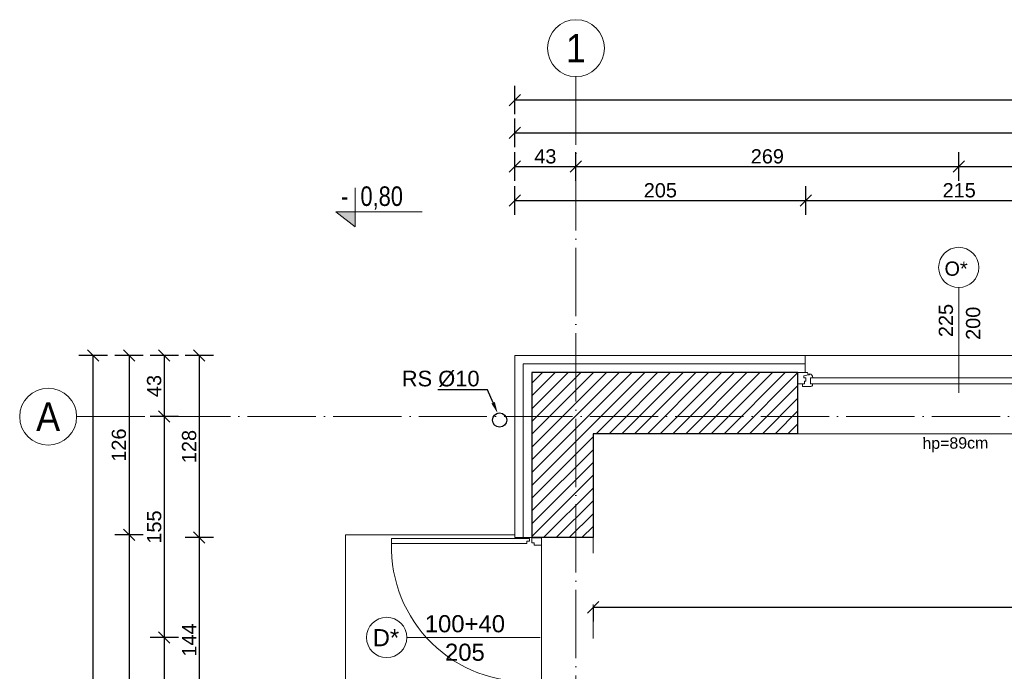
# Model space of a CAD drawing. Header units: millimetres. Extents: x 6506 to 39690, y 6022 to 25261.
# Tile 22 of 59: x 12933 to 13625, y 19434 to 19892. Entities that reach past the tile are written whole.
import ezdxf
from ezdxf import colors
from ezdxf.entities.mleader import LeaderData, LeaderLine
from ezdxf.enums import TextEntityAlignment as Align
from ezdxf.math import Vec2, Vec3

# ---------------------------------------------------------------- set-up
doc = ezdxf.new("R2010")
doc.units = ezdxf.units.MM
for name, pattern in [('ACAD_ISO03W100', [30, 12, -18]), ('ACAD_ISO04W100', [30, 24, -3, 0, -3]), ('Osie$0$CONTINOUS', [0])]:
    doc.linetypes.add(name, pattern=pattern)
doc.layers.add('A_HATCH', color=7, linetype='Continuous', lineweight=5, true_color=0x999999)
doc.layers.add('A_IZOLEACJA TERMI_PROJEKTOWANA', color=7, linetype='Continuous', lineweight=15, true_color=0x0089b6)
for name, color, linetype, lineweight in [('A_KONST_ISTNIEJĄCE', 83, 'Continuous', 25), ('A_OPISY', 40, 'Continuous', 9), ('A_OSIE KONSTRUKCYJNE', 150, 'ACAD_ISO04W100', 5), ('A_STOLARKA OKIENNA', 141, 'Continuous', 15), ('A_WIDOK', 141, 'Continuous', 13), ('A_WYMIAROWANIE', 7, 'Continuous', 9)]:
    doc.layers.add(name, color=color, linetype=linetype, lineweight=lineweight)
doc.layers.add('A_NIEWIDOCZNE  POMOCNICZE', color=252, linetype='ACAD_ISO03W100', lineweight=5, plot=False)
doc.layers.add('A_RYNNY', color=71, linetype='Continuous')
doc.styles.add('APLUS', font='arial.ttf', dxfattribs={"width": 0.6})
doc.styles.add('DEMIURG_100_opisy', font='arial.ttf', dxfattribs={"width": 0.9, "height": 20})
doc.styles.get("Standard").update_dxf_attribs({"font": 'arial.ttf'})
doc.linetypes.add('BATTING', pattern='A,0.0001,-0.1,[134,ltypeshp.shx,S=0.1,R=0,X=-0.1,Y=0],-0.2,[134,ltypeshp.shx,S=0.1,R=180,X=0.1,Y=0],-0.1', length=0.4001)
doc.dimstyles.new('1 do 100', dxfattribs={"dimtxt": 10, "dimasz": 8, "dimexe": 10, "dimexo": 10, "dimgap": 2, "dimtad": 1, "dimdec": 0, "dimtxsty": 'Standard', "dimblk": 'OBLIQUE', "dimcen": 2.5, "dimadec": 0, "dimazin": 0, "dimtfac": 1, "dimtdec": 0, "dimtmove": 0, "dimatfit": 3, "dimldrblk": 'OBLIQUE', "dimfxl": 10, "dimfxlon": 1, "dimarcsym": 0})

# ---------------------------------------------------------------- blocks, each defined once
blk = doc.blocks.new('*U175')
at = {"color": 144}
for p, q in [((-26, 0), (-26, -8)), ((-26, 0), (-19.32, 0)), ((-26, 0), (-26, -8)), ((-19.32, 0), (-18.74, -1.55)), ((193.32, 0), (192.74, -1.55)), ((200, 0), (193.32, 0)), ((200, 0), (200, -8)), ((-21.76, -2.4), (-18.74, -1.55)), ((-21.76, -3.73), (-21.76, -2.4)), ((-20.39, -3.73), (-21.76, -3.73)), ((-21.41, -8), (-21.41, -6.06)), ((-21.41, -6.06), (-20.39, -6.06)), ((-20.39, -6.06), (-20.39, -3.73)), ((-18.74, -1.55), (-17.89, -1.55)), ((-17.89, -1.55), (-17.99, -1.01)), ((-17.25, -7.98), (-17.25, -3.66)), ((-17.25, -3.66), (-15.62, -3.66)), ((191.25, -3.66), (189.62, -3.66)), ((191.25, -7.98), (191.25, -3.66)), ((191.89, -1.55), (191.99, -1.01)), ((192.74, -1.55), (191.89, -1.55)), ((195.76, -2.4), (192.74, -1.55)), ((194.39, -6.06), (194.39, -3.73)), ((194.39, -3.73), (195.76, -3.73)), ((195.41, -6.06), (194.39, -6.06)), ((195.41, -8), (195.41, -6.06)), ((195.76, -3.73), (195.76, -2.4)), ((-26, -8), (-22.8, -8)), ((-22.8, -8), (-22.8, -9.92)), ((-22.8, -8), (-21.41, -8)), ((-22.8, -9.92), (-16.94, -9.92)), ((-15.66, -7.98), (-17.25, -7.98)), ((-15.66, -9.03), (-15.66, -7.98)), ((189.66, -9.03), (189.66, -7.98)), ((189.66, -7.98), (191.25, -7.98)), ((196.8, -9.92), (190.94, -9.92)), ((196.8, -8), (195.41, -8)), ((200, -8), (196.8, -8)), ((196.8, -8), (196.8, -9.92))]:
    blk.add_line(p, q, dxfattribs=at)
blk.add_lwpolyline([(-17.25, -3.66), (191.25, -3.66), (191.25, -7.98), (-17.25, -7.98)], close=True, dxfattribs=at)
for centre, radius, start, end in [((-18.13, -3.52), 2.51, 356.81051, 86.81051), ((192.13, -3.52), 2.51, 93.18949, 183.18949), ((-17.03, -8.42), 1.5, 273.35533, 335.68535), ((191.03, -8.42), 1.5, 204.31465, 266.64467)]:
    blk.add_arc(centre, radius, start, end, dxfattribs=at)
blk = doc.blocks.new('WARTOŚĆ')
at = {"layer": 'A_OPISY', "color": 144}
blk.add_line((0, 0), (0, 73.97), dxfattribs=at)
blk.add_circle((0, 88.12), 14.15, dxfattribs=at)
blk.add_attdef('OZ', (-9.99, 82.42), '', height=10, dxfattribs=at)
for tag, p in [('S', (-4.03, 32.64)), ('H', (15.09, 32.64))]:
    blk.add_attdef(tag, p, '', height=10, rotation=90, dxfattribs=at)
blk = doc.blocks.new('*U9')
blk.add_hatch(color=256).paths.add_polyline_path([(0, 0.153), (-0.198, 0.153), (0, 0)])
blk.add_line((0, 0.153), (0, 0.4))
blk.add_lwpolyline([(0, 0.153), (0, 0), (-0.198, 0.153), (0.685, 0.153)])
at = {"style": 'APLUS', "width": 0.8}
blk.add_attdef('%%P_0.00', text='', height=0.2, dxfattribs=at).set_placement((-0.146, 0.153), align=Align.BOTTOM_LEFT)
blk = doc.blocks.new('OSI')
at = {"layer": 'A_OSIE KONSTRUKCYJNE', "ltscale": 2}
for p, q in [((16364.03, 22227.01), (16364.03, 19966.92)), ((16013.11, 21988.12), (17187.7, 21988.12))]:
    blk.add_line(p, q, dxfattribs=at)
at = {"layer": 'A_OSIE KONSTRUKCYJNE', "linetype": 'Continuous'}
for centre in [(16364.03, 22247.01), (15993.11, 21988.12)]:
    blk.add_circle(centre, 20, dxfattribs=at)
at = {"layer": 'A_OSIE KONSTRUKCYJNE', "linetype": 'Osie$0$CONTINOUS', "style": 'DEMIURG_100_opisy', "width": 0.9}
for s, p in [('1', (16364.03, 22247.01)), ('A', (15993.11, 21988.12))]:
    blk.add_text(s, height=20, dxfattribs=at).set_placement(p, align=Align.MIDDLE_CENTER)
blk = doc.blocks.new('_Oblique')
at = {"color": 0, "linetype": 'ByBlock', "lineweight": -2}
blk.add_line((-0.5, -0.5), (0.5, 0.5), dxfattribs=at)
blk = doc.blocks.new('*D257')
at = {"layer": 'A_WYMIAROWANIE', "color": 0, "lineweight": -2, "ltscale": 2, "transparency": 16777216}
for p, q in [((13336.26, 19478.68), (13336.26, 19468.68)), ((13336.26, 19478.68), (14129.26, 19478.68)), ((14129.26, 19478.68), (14129.26, 19468.68))]:
    blk.add_line(p, q, dxfattribs=at)
at = {"layer": 'Defpoints', "color": 0, "ltscale": 2, "transparency": 16777216}
for p in [(13336.26, 19486.93), (14129.26, 19486.93), (14129.26, 19478.68)]:
    blk.add_point(p, dxfattribs=at)
at = {"layer": 'A_WYMIAROWANIE', "color": 0, "lineweight": -2, "ltscale": 2, "transparency": 16777216, "xscale": 8, "yscale": 8, "zscale": 8, "rotation": 180}
blk.add_blockref('_Oblique', (13336.26, 19478.68), dxfattribs=at)
at = {"layer": 'A_WYMIAROWANIE', "color": 0, "lineweight": -2, "ltscale": 2, "transparency": 16777216, "xscale": 8, "yscale": 8, "zscale": 8}
blk.add_blockref('_Oblique', (14129.26, 19478.68), dxfattribs=at)
at = {"layer": 'A_WYMIAROWANIE', "color": 0, "ltscale": 2, "transparency": 16777216, "insert": (13732.76, 19485.79), "char_height": 10, "attachment_point": 5}
blk.add_mtext('793', dxfattribs=at)
blk = doc.blocks.new('*D280')
at = {"layer": 'A_WYMIAROWANIE', "color": 0, "lineweight": -2, "ltscale": 2, "transparency": 16777216}
for p, q in [((13281.26, 19754.53), (13281.26, 19774.53)), ((13485.87, 19754.53), (13485.87, 19774.53)), ((13281.26, 19764.53), (13485.87, 19764.53))]:
    blk.add_line(p, q, dxfattribs=at)
at = {"layer": 'Defpoints', "color": 0, "ltscale": 2, "transparency": 16777216}
for p in [(13485.87, 19764.53), (13281.26, 19655.66), (13485.87, 19655.66)]:
    blk.add_point(p, dxfattribs=at)
at = {"layer": 'A_WYMIAROWANIE', "color": 0, "lineweight": -2, "ltscale": 2, "transparency": 16777216, "xscale": 8, "yscale": 8, "zscale": 8, "rotation": 180}
blk.add_blockref('_Oblique', (13281.26, 19764.53), dxfattribs=at)
at = {"layer": 'A_WYMIAROWANIE', "color": 0, "lineweight": -2, "ltscale": 2, "transparency": 16777216, "xscale": 8, "yscale": 8, "zscale": 8}
blk.add_blockref('_Oblique', (13485.87, 19764.53), dxfattribs=at)
at = {"layer": 'A_WYMIAROWANIE', "color": 0, "ltscale": 2, "transparency": 16777216, "insert": (13383.57, 19771.63), "char_height": 10, "attachment_point": 5}
blk.add_mtext('205', dxfattribs=at)
blk = doc.blocks.new('*D281')
at = {"layer": 'A_WYMIAROWANIE', "color": 0, "lineweight": -2, "ltscale": 2, "transparency": 16777216}
for p, q in [((13485.87, 19754.53), (13485.87, 19774.53)), ((13701.26, 19754.53), (13701.26, 19774.53)), ((13485.87, 19764.53), (13701.26, 19764.53))]:
    blk.add_line(p, q, dxfattribs=at)
at = {"layer": 'Defpoints', "color": 0, "ltscale": 2, "transparency": 16777216}
for p in [(13701.26, 19764.53), (13485.87, 19655.66), (13701.26, 19655.66)]:
    blk.add_point(p, dxfattribs=at)
at = {"layer": 'A_WYMIAROWANIE', "color": 0, "lineweight": -2, "ltscale": 2, "transparency": 16777216, "xscale": 8, "yscale": 8, "zscale": 8, "rotation": 180}
blk.add_blockref('_Oblique', (13485.87, 19764.53), dxfattribs=at)
at = {"layer": 'A_WYMIAROWANIE', "color": 0, "lineweight": -2, "ltscale": 2, "transparency": 16777216, "xscale": 8, "yscale": 8, "zscale": 8}
blk.add_blockref('_Oblique', (13701.26, 19764.53), dxfattribs=at)
at = {"layer": 'A_WYMIAROWANIE', "color": 0, "ltscale": 2, "transparency": 16777216, "insert": (13593.57, 19771.63), "char_height": 10, "attachment_point": 5}
blk.add_mtext('215', dxfattribs=at)
blk = doc.blocks.new('*D295')
at = {"layer": 'A_WYMIAROWANIE', "color": 0, "lineweight": -2, "ltscale": 2, "transparency": 16777216}
for p, q in [((13324.26, 19778.36), (13324.26, 19798.36)), ((13593.26, 19778.36), (13593.26, 19798.36)), ((13324.26, 19788.36), (13593.26, 19788.36))]:
    blk.add_line(p, q, dxfattribs=at)
at = {"layer": 'Defpoints', "color": 0, "ltscale": 2, "transparency": 16777216}
for p in [(13593.26, 19788.36), (13324.26, 19674.04), (13593.26, 19655.66)]:
    blk.add_point(p, dxfattribs=at)
at = {"layer": 'A_WYMIAROWANIE', "color": 0, "lineweight": -2, "ltscale": 2, "transparency": 16777216, "xscale": 8, "yscale": 8, "zscale": 8, "rotation": 180}
blk.add_blockref('_Oblique', (13324.26, 19788.36), dxfattribs=at)
at = {"layer": 'A_WYMIAROWANIE', "color": 0, "lineweight": -2, "ltscale": 2, "transparency": 16777216, "xscale": 8, "yscale": 8, "zscale": 8}
blk.add_blockref('_Oblique', (13593.26, 19788.36), dxfattribs=at)
at = {"layer": 'A_WYMIAROWANIE', "color": 0, "ltscale": 2, "transparency": 16777216, "insert": (13458.76, 19795.47), "char_height": 10, "attachment_point": 5}
blk.add_mtext('269', dxfattribs=at)
blk = doc.blocks.new('*D296')
at = {"layer": 'A_WYMIAROWANIE', "color": 0, "lineweight": -2, "ltscale": 2, "transparency": 16777216}
for p, q in [((13593.26, 19778.36), (13593.26, 19798.36)), ((13870.28, 19778.36), (13870.28, 19798.36)), ((13593.26, 19788.36), (13870.28, 19788.36))]:
    blk.add_line(p, q, dxfattribs=at)
at = {"layer": 'Defpoints', "color": 0, "ltscale": 2, "transparency": 16777216}
for p in [(13870.28, 19788.36), (13593.26, 19655.66), (13870.28, 19655.66)]:
    blk.add_point(p, dxfattribs=at)
at = {"layer": 'A_WYMIAROWANIE', "color": 0, "lineweight": -2, "ltscale": 2, "transparency": 16777216, "xscale": 8, "yscale": 8, "zscale": 8, "rotation": 180}
blk.add_blockref('_Oblique', (13593.26, 19788.36), dxfattribs=at)
at = {"layer": 'A_WYMIAROWANIE', "color": 0, "lineweight": -2, "ltscale": 2, "transparency": 16777216, "xscale": 8, "yscale": 8, "zscale": 8}
blk.add_blockref('_Oblique', (13870.28, 19788.36), dxfattribs=at)
at = {"layer": 'A_WYMIAROWANIE', "color": 0, "ltscale": 2, "transparency": 16777216, "insert": (13731.77, 19795.39), "char_height": 10, "attachment_point": 5}
blk.add_mtext('277', dxfattribs=at)
blk = doc.blocks.new('*D306')
at = {"layer": 'A_WYMIAROWANIE', "color": 0, "lineweight": -2, "ltscale": 2, "transparency": 16777216}
for p, q in [((13281.26, 19802.03), (13281.26, 19822.03)), ((14170.26, 19802.03), (14170.26, 19822.03)), ((13281.26, 19812.03), (14170.26, 19812.03))]:
    blk.add_line(p, q, dxfattribs=at)
at = {"layer": 'Defpoints', "color": 0, "ltscale": 2, "transparency": 16777216}
for p in [(14170.26, 19812.03), (13281.26, 19655.66), (14170.26, 19655.66)]:
    blk.add_point(p, dxfattribs=at)
at = {"layer": 'A_WYMIAROWANIE', "color": 0, "lineweight": -2, "ltscale": 2, "transparency": 16777216, "xscale": 8, "yscale": 8, "zscale": 8, "rotation": 180}
blk.add_blockref('_Oblique', (13281.26, 19812.03), dxfattribs=at)
at = {"layer": 'A_WYMIAROWANIE', "color": 0, "lineweight": -2, "ltscale": 2, "transparency": 16777216, "xscale": 8, "yscale": 8, "zscale": 8}
blk.add_blockref('_Oblique', (14170.26, 19812.03), dxfattribs=at)
at = {"layer": 'A_WYMIAROWANIE', "color": 0, "ltscale": 2, "transparency": 16777216, "insert": (13725.76, 19819.14), "char_height": 10, "attachment_point": 5}
blk.add_mtext('889', dxfattribs=at)
blk = doc.blocks.new('*D308')
at = {"layer": 'A_WYMIAROWANIE', "color": 0, "lineweight": -2, "ltscale": 2, "transparency": 16777216}
for p, q in [((13281.26, 19825.06), (13281.26, 19845.06)), ((15776.26, 19825.06), (15776.26, 19845.06)), ((15776.26, 19835.06), (13281.26, 19835.06))]:
    blk.add_line(p, q, dxfattribs=at)
at = {"layer": 'Defpoints', "color": 0, "ltscale": 2, "transparency": 16777216}
for p in [(13281.26, 19835.06), (15776.26, 19650.66), (13281.26, 19585.66)]:
    blk.add_point(p, dxfattribs=at)
at = {"layer": 'A_WYMIAROWANIE', "color": 0, "lineweight": -2, "ltscale": 2, "transparency": 16777216, "xscale": 8, "yscale": 8, "zscale": 8, "rotation": 180}
blk.add_blockref('_Oblique', (13281.26, 19835.06), dxfattribs=at)
at = {"layer": 'A_WYMIAROWANIE', "color": 0, "lineweight": -2, "ltscale": 2, "transparency": 16777216, "xscale": 8, "yscale": 8, "zscale": 8}
blk.add_blockref('_Oblique', (15776.26, 19835.06), dxfattribs=at)
at = {"layer": 'A_WYMIAROWANIE', "color": 0, "ltscale": 2, "transparency": 16777216, "insert": (14528.76, 19842.17), "char_height": 10, "attachment_point": 5}
blk.add_mtext('2495', dxfattribs=at)
blk = doc.blocks.new('*D351')
at = {"layer": 'A_WYMIAROWANIE', "color": 0, "lineweight": -2, "ltscale": 2, "transparency": 16777216}
for p, q in [((13069.54, 19655.66), (13049.54, 19655.66)), ((13059.54, 19655.66), (13059.54, 19527.66)), ((13069.54, 19527.66), (13049.54, 19527.66))]:
    blk.add_line(p, q, dxfattribs=at)
at = {"layer": 'Defpoints', "color": 0, "ltscale": 2, "transparency": 16777216}
for p in [(13281.26, 19655.66), (13059.54, 19527.66), (13281.26, 19527.66)]:
    blk.add_point(p, dxfattribs=at)
at = {"layer": 'A_WYMIAROWANIE', "color": 0, "lineweight": -2, "ltscale": 2, "transparency": 16777216, "xscale": 8, "yscale": 8, "zscale": 8}
for p, rotation in [((13059.54, 19655.66), 90), ((13059.54, 19527.66), 270)]:
    blk.add_blockref('_Oblique', p, dxfattribs=dict(at, rotation=rotation))
at = {"layer": 'A_WYMIAROWANIE', "color": 0, "ltscale": 2, "transparency": 16777216, "insert": (13052.44, 19591.66), "char_height": 10, "attachment_point": 5, "rotation": 90}
blk.add_mtext('128', dxfattribs=at)
blk = doc.blocks.new('*D352')
at = {"layer": 'A_WYMIAROWANIE', "color": 0, "lineweight": -2, "ltscale": 2, "transparency": 16777216}
for p, q in [((13069.54, 19527.66), (13049.54, 19527.66)), ((13059.54, 19527.66), (13059.54, 19383.66)), ((13069.54, 19383.66), (13049.54, 19383.66))]:
    blk.add_line(p, q, dxfattribs=at)
at = {"layer": 'Defpoints', "color": 0, "ltscale": 2, "transparency": 16777216}
for p in [(13281.26, 19527.66), (13059.54, 19383.66), (13308.76, 19383.66)]:
    blk.add_point(p, dxfattribs=at)
at = {"layer": 'A_WYMIAROWANIE', "color": 0, "lineweight": -2, "ltscale": 2, "transparency": 16777216, "xscale": 8, "yscale": 8, "zscale": 8}
for p, rotation in [((13059.54, 19527.66), 90), ((13059.54, 19383.66), 270)]:
    blk.add_blockref('_Oblique', p, dxfattribs=dict(at, rotation=rotation))
at = {"layer": 'A_WYMIAROWANIE', "color": 0, "ltscale": 2, "transparency": 16777216, "insert": (13052.52, 19455.66), "char_height": 10, "attachment_point": 5, "rotation": 90}
blk.add_mtext('144', dxfattribs=at)
blk = doc.blocks.new('*D362')
at = {"layer": 'A_WYMIAROWANIE', "color": 0, "lineweight": -2, "ltscale": 2, "transparency": 16777216}
for p, q in [((13044.97, 19655.66), (13024.97, 19655.66)), ((13034.97, 19655.66), (13034.97, 19612.66)), ((13044.97, 19612.66), (13024.97, 19612.66))]:
    blk.add_line(p, q, dxfattribs=at)
at = {"layer": 'Defpoints', "color": 0, "ltscale": 2, "transparency": 16777216}
for p in [(13281.26, 19655.66), (13034.97, 19612.66), (13281.26, 19612.66)]:
    blk.add_point(p, dxfattribs=at)
at = {"layer": 'A_WYMIAROWANIE', "color": 0, "lineweight": -2, "ltscale": 2, "transparency": 16777216, "xscale": 8, "yscale": 8, "zscale": 8}
for p, rotation in [((13034.97, 19655.66), 90), ((13034.97, 19612.66), 270)]:
    blk.add_blockref('_Oblique', p, dxfattribs=dict(at, rotation=rotation))
at = {"layer": 'A_WYMIAROWANIE', "color": 0, "ltscale": 2, "transparency": 16777216, "insert": (13027.86, 19634.16), "char_height": 10, "attachment_point": 5, "rotation": 90}
blk.add_mtext('43', dxfattribs=at)
blk = doc.blocks.new('*D363')
at = {"layer": 'A_WYMIAROWANIE', "color": 0, "lineweight": -2, "ltscale": 2, "transparency": 16777216}
for p, q in [((13044.97, 19612.66), (13024.97, 19612.66)), ((13034.97, 19612.66), (13034.97, 19457.5)), ((13044.97, 19457.5), (13024.97, 19457.5))]:
    blk.add_line(p, q, dxfattribs=at)
at = {"layer": 'Defpoints', "color": 0, "ltscale": 2, "transparency": 16777216}
for p in [(13281.26, 19612.66), (13034.97, 19457.5), (13284.3, 19457.5)]:
    blk.add_point(p, dxfattribs=at)
at = {"layer": 'A_WYMIAROWANIE', "color": 0, "lineweight": -2, "ltscale": 2, "transparency": 16777216, "xscale": 8, "yscale": 8, "zscale": 8}
for p, rotation in [((13034.97, 19612.66), 90), ((13034.97, 19457.5), 270)]:
    blk.add_blockref('_Oblique', p, dxfattribs=dict(at, rotation=rotation))
at = {"layer": 'A_WYMIAROWANIE', "color": 0, "ltscale": 2, "transparency": 16777216, "insert": (13027.87, 19535.08), "char_height": 10, "attachment_point": 5, "rotation": 90}
blk.add_mtext('155', dxfattribs=at)
blk = doc.blocks.new('*D364')
at = {"layer": 'A_WYMIAROWANIE', "color": 0, "lineweight": -2, "ltscale": 2, "transparency": 16777216}
for p, q in [((13044.97, 19457.5), (13024.97, 19457.5)), ((13034.97, 19457.5), (13034.97, 19345.66)), ((13044.97, 19345.66), (13024.97, 19345.66))]:
    blk.add_line(p, q, dxfattribs=at)
at = {"layer": 'Defpoints', "color": 0, "ltscale": 2, "transparency": 16777216}
for p in [(13284.3, 19457.5), (13034.97, 19345.66), (13296.92, 19345.66)]:
    blk.add_point(p, dxfattribs=at)
at = {"layer": 'A_WYMIAROWANIE', "color": 0, "lineweight": -2, "ltscale": 2, "transparency": 16777216, "xscale": 8, "yscale": 8, "zscale": 8}
for p, rotation in [((13034.97, 19457.5), 90), ((13034.97, 19345.66), 270)]:
    blk.add_blockref('_Oblique', p, dxfattribs=dict(at, rotation=rotation))
at = {"layer": 'A_WYMIAROWANIE', "color": 0, "ltscale": 2, "transparency": 16777216, "insert": (13027.95, 19401.58), "char_height": 10, "attachment_point": 5, "rotation": 90}
blk.add_mtext('112', dxfattribs=at)
blk = doc.blocks.new('*D372')
at = {"layer": 'A_WYMIAROWANIE', "color": 0, "lineweight": -2, "ltscale": 2, "transparency": 16777216}
for p, q in [((13020.18, 19655.66), (13000.18, 19655.66)), ((13010.18, 19655.66), (13010.18, 19529.66)), ((13020.18, 19529.66), (13000.18, 19529.66))]:
    blk.add_line(p, q, dxfattribs=at)
at = {"layer": 'Defpoints', "color": 0, "ltscale": 2, "transparency": 16777216}
for p in [(13281.26, 19655.66), (13010.18, 19529.66), (13252.68, 19529.66)]:
    blk.add_point(p, dxfattribs=at)
at = {"layer": 'A_WYMIAROWANIE', "color": 0, "lineweight": -2, "ltscale": 2, "transparency": 16777216, "xscale": 8, "yscale": 8, "zscale": 8}
for p, rotation in [((13010.18, 19655.66), 90), ((13010.18, 19529.66), 270)]:
    blk.add_blockref('_Oblique', p, dxfattribs=dict(at, rotation=rotation))
at = {"layer": 'A_WYMIAROWANIE', "color": 0, "ltscale": 2, "transparency": 16777216, "insert": (13003.07, 19592.66), "char_height": 10, "attachment_point": 5, "rotation": 90}
blk.add_mtext('126', dxfattribs=at)
blk = doc.blocks.new('*D373')
at = {"layer": 'A_WYMIAROWANIE', "color": 0, "lineweight": -2, "ltscale": 2, "transparency": 16777216}
for p, q in [((13020.18, 19529.66), (13000.18, 19529.66)), ((13010.18, 19529.66), (13010.18, 19139.66)), ((13020.18, 19139.66), (13000.18, 19139.66))]:
    blk.add_line(p, q, dxfattribs=at)
at = {"layer": 'Defpoints', "color": 0, "ltscale": 2, "transparency": 16777216}
for p in [(13252.68, 19529.66), (13010.18, 19139.66), (13181.82, 19139.66)]:
    blk.add_point(p, dxfattribs=at)
at = {"layer": 'A_WYMIAROWANIE', "color": 0, "lineweight": -2, "ltscale": 2, "transparency": 16777216, "xscale": 8, "yscale": 8, "zscale": 8}
for p, rotation in [((13010.18, 19529.66), 90), ((13010.18, 19139.66), 270)]:
    blk.add_blockref('_Oblique', p, dxfattribs=dict(at, rotation=rotation))
at = {"layer": 'A_WYMIAROWANIE', "color": 0, "ltscale": 2, "transparency": 16777216, "insert": (13003.07, 19334.66), "char_height": 10, "attachment_point": 5, "rotation": 90}
blk.add_mtext('390', dxfattribs=at)
blk = doc.blocks.new('*D379')
at = {"layer": 'A_WYMIAROWANIE', "color": 0, "lineweight": -2, "ltscale": 2, "transparency": 16777216}
for p, q in [((12994.99, 19655.66), (12974.99, 19655.66)), ((12984.99, 17890.66), (12984.99, 19655.66)), ((12994.99, 17890.66), (12974.99, 17890.66))]:
    blk.add_line(p, q, dxfattribs=at)
at = {"layer": 'Defpoints', "color": 0, "ltscale": 2, "transparency": 16777216}
for p in [(12984.99, 19655.66), (13281.26, 19655.66), (13975.26, 17890.66)]:
    blk.add_point(p, dxfattribs=at)
at = {"layer": 'A_WYMIAROWANIE', "color": 0, "lineweight": -2, "ltscale": 2, "transparency": 16777216, "xscale": 8, "yscale": 8, "zscale": 8}
for p, rotation in [((12984.99, 19655.66), 90), ((12984.99, 17890.66), 270)]:
    blk.add_blockref('_Oblique', p, dxfattribs=dict(at, rotation=rotation))
at = {"layer": 'A_WYMIAROWANIE', "color": 0, "ltscale": 2, "transparency": 16777216, "insert": (12977.88, 18773.16), "char_height": 10, "attachment_point": 5, "rotation": 90}
blk.add_mtext('1765', dxfattribs=at)
blk = doc.blocks.new('*D388')
at = {"layer": 'A_WYMIAROWANIE', "color": 0, "lineweight": -2, "ltscale": 2, "transparency": 16777216}
for p, q in [((13281.26, 19778.36), (13281.26, 19798.36)), ((13324.26, 19778.36), (13324.26, 19798.36)), ((13281.26, 19788.36), (13324.26, 19788.36))]:
    blk.add_line(p, q, dxfattribs=at)
at = {"layer": 'Defpoints', "color": 0, "ltscale": 2, "transparency": 16777216}
for p in [(13324.26, 19788.36), (13324.26, 19737.77), (13281.26, 19655.66)]:
    blk.add_point(p, dxfattribs=at)
at = {"layer": 'A_WYMIAROWANIE', "color": 0, "lineweight": -2, "ltscale": 2, "transparency": 16777216, "xscale": 8, "yscale": 8, "zscale": 8, "rotation": 180}
blk.add_blockref('_Oblique', (13281.26, 19788.36), dxfattribs=at)
at = {"layer": 'A_WYMIAROWANIE', "color": 0, "lineweight": -2, "ltscale": 2, "transparency": 16777216, "xscale": 8, "yscale": 8, "zscale": 8}
blk.add_blockref('_Oblique', (13324.26, 19788.36), dxfattribs=at)
at = {"layer": 'A_WYMIAROWANIE', "color": 0, "ltscale": 2, "transparency": 16777216, "insert": (13302.76, 19795.47), "char_height": 10, "attachment_point": 5}
blk.add_mtext('43', dxfattribs=at)

msp = doc.modelspace()

# ---------------------------------------------------------------- hatches: boundary and pattern name
at = {"layer": 'A_HATCH'}
h = msp.add_hatch(dxfattribs=at)
h.set_pattern_fill('ANSI31', color=256, scale=2)
h.set_pattern_definition([(45, (-1713.23, 355.087), (-4.490128, 4.490128), [])])
h.paths.add_polyline_path([(14201.26, 19300.66), (14129.26, 19300.66), (14129.26, 19244.66), (14201.26, 19244.66)])
h.paths.add_polyline_path([(14201.26, 19595.66), (14158.26, 19595.66), (14158.26, 19530.66), (14201.26, 19530.66)])
h.paths.add_polyline_path([(14158.26, 19595.66), (14129.26, 19595.66), (14129.26, 19530.66), (14158.26, 19530.66)])
h.paths.add_polyline_path([(14229.26, 19638.66), (14158.26, 19638.66), (14158.26, 19643.66), (13983.29, 19643.66), (13983.29, 19635.66), (13983.26, 19600.66), (14115.26, 19600.66), (14115.26, 19595.66), (14229.26, 19595.66)])
h.paths.add_polyline_path([(14510.26, 19638.66), (14466.26, 19638.66), (14466.26, 19630.66), (14466.26, 19595.66), (14510.26, 19595.66)])
h.paths.add_polyline_path([(13757.26, 19643.66), (13706.26, 19643.66), (13706.26, 19635.66), (13706.26, 19600.66), (13757.26, 19600.66)])
h.paths.add_polyline_path([(13480.26, 19643.66), (13293.26, 19643.66), (13293.26, 19527.66), (13301.26, 19527.66), (13336.26, 19527.66), (13336.26, 19600.66), (13480.26, 19600.66)])
h.paths.add_polyline_path([(13336.26, 19307.66), (13293.26, 19307.66), (13293.26, 19251.66), (13301.26, 19251.66), (13336.26, 19251.66)])
h.paths.add_polyline_path([(13336.26, 19019.66), (13293.26, 19019.66), (13293.26, 18419.66), (13336.26, 18419.66)])
h.paths.add_polyline_path([(13812.26, 18204.66), (13336.26, 18204.66), (13336.26, 18223.66), (13293.26, 18223.66), (13293.26, 18161.66), (13812.26, 18161.66), (13812.26, 18173.58)])
h.paths.add_polyline_path([(14014.26, 18204.66), (13990.26, 18204.66), (13971.26, 18204.66), (13942.26, 18204.66), (13942.26, 18161.66), (14014.26, 18161.66)])
h.paths.add_polyline_path([(14201.26, 18471.18), (14178.76, 18471.18), (14201.26, 18471.18), (14201.26, 19016.66), (14158.26, 19016.66), (14158.26, 18320.66), (14803.26, 18320.66), (14803.26, 18363.66), (14201.26, 18363.66)])
h.paths.add_polyline_path([(14114.26, 18402.66), (14136.76, 18402.66), (14114.26, 18402.66), (14114.26, 18356.66), (13971.26, 18356.66), (13971.26, 18313.66), (14156.26, 18313.66), (14156.26, 19016.66), (14129.26, 19016.66), (14129.26, 18725.66), (14114.26, 18725.66)])

# ---------------------------------------------------------------- linework, layer by layer
at = {"layer": 'A_IZOLEACJA TERMI_PROJEKTOWANA', "ltscale": 2}
for p, q in [((13485.26, 19643.66), (13485.26, 19655.66)), ((13293.26, 19527.66), (13281.26, 19527.66))]:
    msp.add_line(p, q, dxfattribs=at)
msp.add_lwpolyline([(13281.26, 19527.66), (13281.26, 19655.66), (13485.26, 19655.66)], dxfattribs=at)
at = {"layer": 'A_IZOLEACJA TERMI_PROJEKTOWANA', "linetype": 'BATTING', "ltscale": 14}
msp.add_lwpolyline([(13287.26, 19527.66), (13287.26, 19649.66), (13485.26, 19649.66)], dxfattribs=at)
at = {"layer": 'A_KONST_ISTNIEJĄCE', "ltscale": 2}
for p, q in [((13480.26, 19600.66), (13480.26, 19643.66)), ((13336.26, 19527.66), (13293.26, 19527.66))]:
    msp.add_line(p, q, dxfattribs=at)
for points in [[(13480.26, 19643.66), (13293.26, 19643.66), (13293.26, 19527.66)], [(13480.26, 19600.66), (13336.26, 19600.66), (13336.26, 19527.66)]]:
    msp.add_lwpolyline(points, dxfattribs=at)
at = {"layer": 'A_NIEWIDOCZNE  POMOCNICZE', "ltscale": 2}
msp.add_lwpolyline([(14114.26, 18464.66), (14114.26, 18725.66), (14129.26, 18725.66), (14129.26, 19595.66), (14115.26, 19595.66), (14115.26, 19600.66), (13336.26, 19600.66), (13336.26, 18464.66), (14114.26, 18464.66)], dxfattribs=at)
at = {"layer": 'A_OPISY', "color": 144, "transparency": 33554559}
msp.add_line((13299.07, 19457.5), (13205.4, 19457.5), dxfattribs=at)
at = {"layer": 'A_OPISY', "color": 144, "true_color": 0x007cb0, "transparency": 33554559}
for points in [[(13291.55, 19525.19), (13291.55, 19525.19), (13289.81, 19525.19), (13289.81, 19523.45), (13194.68, 19523.45), (13194.68, 19526.94), (13291.55, 19526.94)], [(13300.16, 19522.34), (13300.16, 19527.58), (13293.26, 19527.58), (13293.26, 19524.09), (13295, 19524.09), (13295, 19522.34)]]:
    msp.add_lwpolyline(points, close=True, dxfattribs=at)
msp.add_lwpolyline([(13293.26, 19426.59, -0.435501), (13194.68, 19523.45)], format="xyb", dxfattribs=at)
msp.add_circle((13191.25, 19457.5), 14.15, dxfattribs=at)
at = {"layer": 'A_RYNNY'}
msp.add_circle((13270.59, 19610.24), 5, dxfattribs=at)
at = {"layer": 'A_WIDOK', "ltscale": 2}
for p, q in [((13485.26, 19655.66), (13701.26, 19655.66)), ((13706.26, 19600.66), (13480.26, 19600.66)), ((13281.26, 19529.66), (13162.26, 19529.66)), ((13162.26, 19529.66), (13162.26, 19349.66)), ((13300.16, 19527.58), (13300.16, 19383.66))]:
    msp.add_line(p, q, dxfattribs=at)

# ---------------------------------------------------------------- block references
at = {"layer": 'A_OPISY', "transparency": 33554687, "xscale": 68.67492864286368, "yscale": 68.67492864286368, "zscale": 68.67492864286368, "rotation": 1.435389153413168e-05}
msp.add_blockref('*U9', (13169.2, 19746.06), dxfattribs=at).add_auto_attribs({'%%P_0.00': '-  0,80'})
at = {"layer": 'A_OPISY', "color": 144, "true_color": 0x007cb0, "transparency": 33554559}
ref = msp.add_blockref('WARTOŚĆ', (13593.26, 19629.37), dxfattribs=at)
ref.add_attrib('S', '225', (13589.22, 19668.54), dxfattribs={"color": 0, "height": 10, "rotation": 90})
ref.add_attrib('H', '200', (13608.35, 19666.59), dxfattribs={"color": 0, "height": 10, "rotation": 90})
ref.add_attrib('OZ', 'O*', (13583.27, 19711.65), dxfattribs={"color": 0, "height": 10})
at = {"layer": 'A_OSIE KONSTRUKCYJNE'}
msp.add_blockref('OSI', (-3039.77, -2375.46), dxfattribs=at)
at = {"layer": 'A_STOLARKA OKIENNA', "transparency": 33554559, "xscale": -1}
msp.add_blockref('*U175', (13680.26, 19643.66), dxfattribs=at)

# ---------------------------------------------------------------- texts
at = {"layer": 'A_OPISY'}
msp.add_text('RS %%C10', height=11, dxfattribs=at).set_placement((13201.86, 19633.92))
at = {"layer": 'A_OPISY', "transparency": 33554559, "insert": (13590.9, 19592.92), "char_height": 8, "attachment_point": 5, "rotation": 0.4248}
msp.add_mtext_dynamic_manual_height_columns('hp=89cm', width=44.3905, gutter_width=12.5, heights=[0], dxfattribs=at)
at = {"layer": 'A_OPISY', "color": 144, "true_color": 0x007cb0, "transparency": 33554559, "char_height": 12, "attachment_point": 5}
for s, insert in [('100+40\\P205', (13246.21, 19457.05)), ('D*', (13190.74, 19457.35))]:
    msp.add_mtext_dynamic_manual_height_columns(s, width=44.3905, gutter_width=12.5, heights=[0], dxfattribs=dict(at, insert=insert))

# ---------------------------------------------------------------- dimensions: what is measured, and where the dimension line sits
at = {"layer": 'A_WYMIAROWANIE', "ltscale": 2}
for base, p1, p2, picture, middle in [((13281.26, 19835.06), (15776.26, 19650.66), (13281.26, 19585.66), '*D308', (14528.76, 19842.17)), ((14170.26, 19812.03), (13281.26, 19655.66), (14170.26, 19655.66), '*D306', (13725.76, 19819.14)), ((13324.26, 19788.36), (13281.26, 19655.66), (13324.26, 19737.77), '*D388', (13302.76, 19795.47)), ((13485.87, 19764.53), (13281.26, 19655.66), (13485.87, 19655.66), '*D280', (13383.57, 19771.63)), ((14129.26, 19478.68), (13336.26, 19486.93), (14129.26, 19486.93), '*D257', (13732.76, 19485.79))]:
    dim = msp.add_linear_dim(base=base, p1=p1, p2=p2, dimstyle='1 do 100', dxfattribs=at)
    dim.commit()
    dim.dimension.update_dxf_attribs({"geometry": picture, "text_midpoint": middle})
for base, p1, p2, picture, middle in [((13593.26, 19788.36), (13324.26, 19674.04), (13593.26, 19655.66), '*D295', (13458.76, 19795.47)), ((13870.28, 19788.36), (13593.26, 19655.66), (13870.28, 19655.66), '*D296', (13731.77, 19795.39)), ((13701.26, 19764.53), (13485.87, 19655.66), (13701.26, 19655.66), '*D281', (13593.57, 19771.63))]:
    dim = msp.add_linear_dim(base=base, p1=p1, p2=p2, dimstyle='1 do 100', override={"dimtmove": 1}, dxfattribs=at)
    dim.commit()
    dim.dimension.update_dxf_attribs({"geometry": picture, "text_midpoint": middle})
for base, p1, p2, picture, middle in [((12984.99, 19655.66), (13975.26, 17890.66), (13281.26, 19655.66), '*D379', (12977.88, 18773.16)), ((13034.97, 19457.5), (13281.26, 19612.66), (13284.3, 19457.5), '*D363', (13027.87, 19535.08)), ((13010.18, 19139.66), (13252.68, 19529.66), (13181.82, 19139.66), '*D373', (13003.07, 19334.66)), ((13059.54, 19383.66), (13281.26, 19527.66), (13308.76, 19383.66), '*D352', (13052.52, 19455.66)), ((13034.97, 19345.66), (13284.3, 19457.5), (13296.92, 19345.66), '*D364', (13027.95, 19401.58))]:
    dim = msp.add_linear_dim(base=base, p1=p1, p2=p2, angle=90, dimstyle='1 do 100', override={"dimtmove": 1}, dxfattribs=at)
    dim.commit()
    dim.dimension.update_dxf_attribs({"geometry": picture, "text_midpoint": middle})
for base, p2, picture, middle in [((13010.18, 19529.66), (13252.68, 19529.66), '*D372', (13003.07, 19592.66)), ((13034.97, 19612.66), (13281.26, 19612.66), '*D362', (13027.86, 19634.16)), ((13059.54, 19527.66), (13281.26, 19527.66), '*D351', (13052.44, 19591.66))]:
    dim = msp.add_linear_dim(base=base, p1=(13281.26, 19655.66), p2=p2, angle=90, dimstyle='1 do 100', dxfattribs=at)
    dim.commit()
    dim.dimension.update_dxf_attribs({"geometry": picture, "text_midpoint": middle})

# ---------------------------------------------------------------- leaders
at = {"layer": 'A_OPISY'}
ml = msp.add_multileader_mtext('Standard', dxfattribs=at)
ml.set_content('', color=256)
ml.set_leader_properties()
ml.build(insert=Vec2(0, 0))
ml.multileader.update_dxf_attribs({"dogleg_length": 35, "arrow_head_size": 8})
ctx = ml.context
ctx.base_point, ctx.arrow_head_size, ctx.plane_origin = Vec3(13223.14, 19631.5), 8, Vec3(13308.87, 19608.65)
ctx.text_align_type = 2
notes = []
notes.append((ctx, [(0, (1, 1, 0), (13262.14, 19631.5), (-1, 0), 35, [(0, [(13269.24, 19615.06)], 0, [])])]))
ctx.mtext.insert, ctx.mtext.alignment, ctx.mtext.flow_direction = Vec3(13225.14, 19633.5), 3, 5
for ctx, leaders in notes:
    for number, flags, end, landing, length, lines in leaders:
        leader = LeaderData()
        leader.index, (leader.has_last_leader_line, leader.has_dogleg_vector, leader.attachment_direction) = number, flags
        leader.last_leader_point, leader.dogleg_vector, leader.dogleg_length = Vec3(end), Vec3(landing), length
        for number, points, colour, breaks in lines:
            line = LeaderLine()
            line.index, line.vertices, line.color, line.breaks = number, Vec3.list(points), colors.encode_raw_color(colour), breaks
            leader.lines.append(line)
        ctx.leaders.append(leader)

doc.saveas('drawing.dxf')
